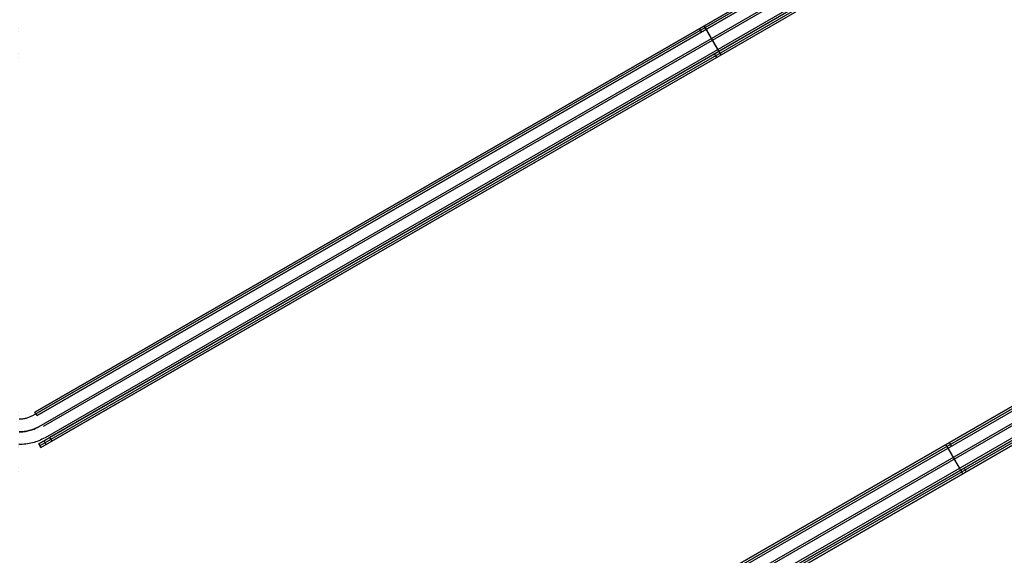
# Model space of a CAD drawing. Header units: millimetres. Extents: x -356 to 356, y -410 to 410.
# Tile 14 of 126: x 0 to 117, y -204 to -140. Entities that reach past the tile are written whole.
import ezdxf

# ---------------------------------------------------------------- set-up
doc = ezdxf.new("R2010")
doc.units = ezdxf.units.MM
doc.header["$MEASUREMENT"] = 0
doc.layers.add('1', color=7, linetype='Continuous')

msp = doc.modelspace()

# ---------------------------------------------------------------- linework, layer by layer
at = {"layer": '1', "color": 252, "extrusion": (0.117512, -0.066916, 0.990814)}
for points in [[(0.83, -455.33), (0.83, -73.76)], [(-0.17, -455.33), (-0.17, -73.76)], [(-0.17, -455.33), (-0.17, -73.76)], [(-1.17, -455.33), (-1.17, -73.76)]]:
    msp.add_lwpolyline(points, dxfattribs=at)
at = {"layer": '1', "color": 252}
for points in [[(161.24, -94.8), (1.59, -186.97)], [(1.89, -186.52), (159.51, -95.52)], [(1.89, -186.52), (159.51, -95.52)], [(159.51, -95.52), (1.89, -186.52)], [(159.63, -95.74), (2.01, -186.74)], [(159.76, -95.95), (2.14, -186.95)], [(2.14, -186.95), (159.76, -95.95)], [(159.76, -95.95), (2.14, -186.95)], [(161.99, -96.09), (2.34, -188.27)], [(161.99, -96.09), (2.34, -188.27)], [(162.55, -97.8), (2.34, -190.3)], [(2.34, -190.3), (162.55, -97.8)], [(162.68, -98.02), (2.46, -190.52)], [(160.51, -97.25), (2.89, -188.25)], [(160.51, -97.25), (2.89, -188.25)], [(162.74, -97.39), (3.09, -189.57)], [(2.59, -190.74), (162.8, -98.24)], [(2.59, -190.74), (162.8, -98.24)], [(161.26, -98.55), (3.64, -189.55)], [(161.51, -98.99), (3.89, -189.99)], [(218.59, -127.91), (1.59, -253.19)], [(2.95, -252.13), (217.72, -128.13)], [(2.95, -252.13), (217.72, -128.13)], [(217.72, -128.13), (2.95, -252.13)], [(217.85, -128.35), (3.07, -252.35)], [(219.34, -129.21), (2.34, -254.49)], [(219.34, -129.21), (2.34, -254.49)], [(217.97, -128.57), (3.2, -252.57)], [(217.97, -128.57), (3.2, -252.57)], [(217.97, -128.57), (3.2, -252.57)], [(220.09, -130.5), (3.09, -255.79)], [(220.77, -130.41), (3.4, -255.91)], [(3.4, -255.91), (220.77, -130.41)], [(220.9, -130.63), (3.52, -256.13)], [(218.72, -129.86), (3.95, -253.86)], [(218.72, -129.86), (3.95, -253.86)], [(3.65, -256.35), (221.02, -130.85)], [(3.65, -256.35), (221.02, -130.85)], [(219.47, -131.16), (4.7, -255.16)], [(219.72, -131.6), (4.95, -255.6)], [(80.95, -141.45), (80.7, -141.02)], [(82.45, -144.05), (82.7, -144.49)], [(2.14, -186.95), (1.89, -186.52)], [(2.14, -186.95), (1.89, -186.52)], [(1.59, -186.97), (1.5, -187.02), (1.41, -187.06), (1.32, -187.11), (1.22, -187.15), (1.13, -187.18), (1.03, -187.22), (0.94, -187.25), (0.84, -187.28), (0.74, -187.3), (0.64, -187.32), (0.54, -187.34), (0.44, -187.35), (0.34, -187.36), (0.24, -187.37), (0.14, -187.37), (0.04, -187.37)], [(2.34, -188.27), (2.2, -188.34), (2.07, -188.41), (1.93, -188.48), (1.79, -188.54), (1.65, -188.59), (1.51, -188.64), (1.36, -188.69), (1.22, -188.73), (1.07, -188.76), (0.92, -188.79), (0.77, -188.82), (0.62, -188.84), (0.47, -188.86), (0.32, -188.87), (0.16, -188.87), (0.01, -188.87)], [(2.34, -188.27), (2.2, -188.34), (2.07, -188.41), (1.93, -188.48), (1.79, -188.54), (1.65, -188.59), (1.51, -188.64), (1.36, -188.69), (1.22, -188.73), (1.07, -188.76), (0.92, -188.79), (0.77, -188.82), (0.62, -188.84), (0.47, -188.86), (0.32, -188.87), (0.16, -188.87), (0.01, -188.87)], [(3.09, -189.57), (2.91, -189.67), (2.73, -189.76), (2.55, -189.84), (2.36, -189.92), (2.17, -190), (1.98, -190.07), (1.79, -190.13), (1.59, -190.18), (1.39, -190.23), (1.2, -190.27), (1, -190.3), (0.8, -190.33), (0.59, -190.35), (0.39, -190.36), (0.19, -190.37), (-0.01, -190.37)], [(3.24, -190.36), (2.99, -189.93)], [(3.64, -189.55), (3.89, -189.99)], [(110.58, -190.57), (110.33, -190.13)], [(2.34, -190.3), (2.59, -190.74)], [(2.59, -190.74), (2.34, -190.3)], [(2.59, -190.74), (2.34, -190.3)], [(112.08, -193.16), (112.33, -193.6)]]:
    msp.add_lwpolyline(points, dxfattribs=at)
at = {"layer": '1', "color": 252, "extrusion": (0.866025, 0.5, 0)}
for points in [[(-166.48, -455), (-166.48, -454.93), (-166.47, -454.86), (-166.47, -454.79), (-166.46, -454.72), (-166.45, -454.66), (-166.43, -454.59), (-166.42, -454.52), (-166.4, -454.45), (-166.38, -454.39), (-166.36, -454.32), (-166.33, -454.26), (-166.31, -454.19), (-166.28, -454.13), (-166.25, -454.07), (-166.21, -454.01), (-166.18, -453.95), (-166.14, -453.89), (-166.1, -453.84), (-166.06, -453.78), (-166.02, -453.73), (-165.97, -453.67), (-165.93, -453.62), (-165.88, -453.57), (-165.83, -453.53), (-165.78, -453.48), (-165.72, -453.44), (-165.67, -453.39), (-165.61, -453.35), (-165.56, -453.32), (-165.5, -453.28), (-165.44, -453.25), (-165.38, -453.21), (-165.31, -453.18), (-165.25, -453.16), (-165.19, -453.13), (-165.12, -453.11), (-165.06, -453.09), (-164.99, -453.07), (-164.92, -453.05), (-164.85, -453.04), (-164.79, -453.02), (-164.72, -453.01), (-164.65, -453.01), (-164.58, -453), (-164.51, -453), (-164.44, -453), (-164.37, -453), (-164.3, -453.01), (-164.24, -453.01), (-164.17, -453.02), (-164.1, -453.04), (-164.03, -453.05), (-163.96, -453.07), (-163.9, -453.09), (-163.83, -453.11), (-163.77, -453.13), (-163.7, -453.16), (-163.64, -453.18), (-163.58, -453.21), (-163.52, -453.25), (-163.46, -453.28), (-163.4, -453.32), (-163.34, -453.35), (-163.28, -453.39), (-163.23, -453.44), (-163.18, -453.48), (-163.13, -453.53), (-163.08, -453.57), (-163.03, -453.62), (-162.98, -453.67), (-162.94, -453.73), (-162.89, -453.78), (-162.85, -453.84), (-162.81, -453.89), (-162.77, -453.95), (-162.74, -454.01), (-162.71, -454.07), (-162.68, -454.13), (-162.65, -454.19), (-162.62, -454.26), (-162.6, -454.32), (-162.57, -454.39), (-162.55, -454.45), (-162.54, -454.52), (-162.52, -454.59), (-162.51, -454.66), (-162.5, -454.72), (-162.49, -454.79), (-162.48, -454.86), (-162.48, -454.93), (-162.48, -455)], [(-165.71, -455), (-165.71, -454.95), (-165.71, -454.9), (-165.71, -454.84), (-165.7, -454.79), (-165.69, -454.74), (-165.68, -454.69), (-165.67, -454.64), (-165.66, -454.59), (-165.64, -454.54), (-165.62, -454.49), (-165.61, -454.44), (-165.59, -454.39), (-165.56, -454.35), (-165.54, -454.3), (-165.52, -454.25), (-165.49, -454.21), (-165.46, -454.17), (-165.43, -454.12), (-165.4, -454.08), (-165.37, -454.04), (-165.33, -454), (-165.3, -453.96), (-165.26, -453.93), (-165.22, -453.89), (-165.18, -453.86), (-165.14, -453.82), (-165.1, -453.79), (-165.06, -453.76), (-165.02, -453.73), (-164.97, -453.71), (-164.93, -453.68), (-164.88, -453.66), (-164.83, -453.63), (-164.79, -453.61), (-164.74, -453.59), (-164.69, -453.58), (-164.64, -453.56), (-164.59, -453.55), (-164.54, -453.54), (-164.49, -453.52), (-164.43, -453.52), (-164.38, -453.51), (-164.33, -453.5), (-164.28, -453.5), (-164.23, -453.5), (-164.18, -453.5), (-164.12, -453.5), (-164.07, -453.51), (-164.02, -453.51), (-163.97, -453.52), (-163.92, -453.53), (-163.87, -453.54), (-163.82, -453.55), (-163.77, -453.57), (-163.72, -453.59), (-163.67, -453.6), (-163.62, -453.62), (-163.57, -453.64), (-163.53, -453.67), (-163.48, -453.69), (-163.43, -453.72), (-163.39, -453.75), (-163.35, -453.78), (-163.31, -453.81), (-163.26, -453.84), (-163.22, -453.87), (-163.19, -453.91), (-163.15, -453.94), (-163.11, -453.98), (-163.08, -454.02), (-163.04, -454.06), (-163.01, -454.1), (-162.98, -454.14), (-162.95, -454.19), (-162.93, -454.23), (-162.9, -454.28), (-162.88, -454.32), (-162.85, -454.37), (-162.83, -454.42), (-162.81, -454.47), (-162.79, -454.51), (-162.78, -454.56), (-162.76, -454.61), (-162.75, -454.66), (-162.74, -454.72), (-162.73, -454.77), (-162.73, -454.82), (-162.72, -454.87), (-162.72, -454.92), (-162.71, -454.97), (-162.71, -455.03), (-162.72, -455.08), (-162.72, -455.13), (-162.73, -455.18), (-162.73, -455.23), (-162.74, -455.28), (-162.75, -455.34), (-162.76, -455.39), (-162.78, -455.44), (-162.79, -455.49), (-162.81, -455.53), (-162.83, -455.58), (-162.85, -455.63), (-162.88, -455.68), (-162.9, -455.72), (-162.93, -455.77), (-162.95, -455.81), (-162.98, -455.86), (-163.01, -455.9), (-163.04, -455.94), (-163.08, -455.98), (-163.11, -456.02), (-163.15, -456.06), (-163.19, -456.09), (-163.22, -456.13), (-163.26, -456.16), (-163.31, -456.19), (-163.35, -456.22), (-163.39, -456.25), (-163.43, -456.28), (-163.48, -456.31), (-163.53, -456.33), (-163.57, -456.36), (-163.62, -456.38), (-163.67, -456.4), (-163.72, -456.41), (-163.77, -456.43), (-163.82, -456.45), (-163.87, -456.46), (-163.92, -456.47), (-163.97, -456.48), (-164.02, -456.49), (-164.07, -456.49), (-164.12, -456.5), (-164.18, -456.5), (-164.23, -456.5), (-164.28, -456.5), (-164.33, -456.5), (-164.38, -456.49), (-164.43, -456.48), (-164.49, -456.48), (-164.54, -456.46), (-164.59, -456.45), (-164.64, -456.44), (-164.69, -456.42), (-164.74, -456.41), (-164.79, -456.39), (-164.83, -456.37), (-164.88, -456.34), (-164.93, -456.32), (-164.97, -456.29), (-165.02, -456.27), (-165.06, -456.24), (-165.1, -456.21), (-165.14, -456.18), (-165.18, -456.14), (-165.22, -456.11), (-165.26, -456.07), (-165.3, -456.04), (-165.33, -456), (-165.37, -455.96), (-165.4, -455.92), (-165.43, -455.88), (-165.46, -455.83), (-165.49, -455.79), (-165.52, -455.75), (-165.54, -455.7), (-165.56, -455.65), (-165.59, -455.61), (-165.61, -455.56), (-165.62, -455.51), (-165.64, -455.46), (-165.66, -455.41), (-165.67, -455.36), (-165.68, -455.31), (-165.69, -455.26), (-165.7, -455.21), (-165.71, -455.16), (-165.71, -455.1), (-165.71, -455.05), (-165.71, -455)], [(-165.98, -455), (-165.98, -454.95), (-165.97, -454.9), (-165.97, -454.84), (-165.96, -454.79), (-165.95, -454.74), (-165.94, -454.69), (-165.93, -454.64), (-165.92, -454.59), (-165.91, -454.54), (-165.89, -454.49), (-165.87, -454.44), (-165.85, -454.4), (-165.83, -454.35), (-165.81, -454.3), (-165.78, -454.26), (-165.75, -454.21), (-165.73, -454.17), (-165.7, -454.13), (-165.67, -454.09), (-165.63, -454.04), (-165.6, -454.01), (-165.56, -453.97), (-165.53, -453.93), (-165.49, -453.89), (-165.45, -453.86), (-165.41, -453.83), (-165.37, -453.8), (-165.33, -453.77), (-165.29, -453.74), (-165.24, -453.71), (-165.2, -453.68), (-165.15, -453.66), (-165.1, -453.64), (-165.06, -453.62), (-165.01, -453.6), (-164.96, -453.58), (-164.91, -453.56), (-164.86, -453.55), (-164.81, -453.54), (-164.76, -453.53), (-164.71, -453.52), (-164.66, -453.51), (-164.61, -453.51), (-164.55, -453.5), (-164.5, -453.5), (-164.45, -453.5), (-164.4, -453.5), (-164.35, -453.51), (-164.3, -453.51), (-164.24, -453.52), (-164.19, -453.53), (-164.14, -453.54), (-164.09, -453.55), (-164.04, -453.56), (-163.99, -453.58), (-163.95, -453.6), (-163.9, -453.62), (-163.85, -453.64), (-163.8, -453.66), (-163.76, -453.68), (-163.71, -453.71), (-163.67, -453.74), (-163.62, -453.77), (-163.58, -453.8), (-163.54, -453.83), (-163.5, -453.86), (-163.46, -453.89), (-163.43, -453.93), (-163.39, -453.97), (-163.35, -454.01), (-163.32, -454.04), (-163.29, -454.09), (-163.26, -454.13), (-163.23, -454.17), (-163.2, -454.21), (-163.17, -454.26), (-163.15, -454.3), (-163.13, -454.35), (-163.1, -454.4), (-163.08, -454.44), (-163.07, -454.49), (-163.05, -454.54), (-163.03, -454.59), (-163.02, -454.64), (-163.01, -454.69), (-163, -454.74), (-162.99, -454.79), (-162.99, -454.84), (-162.98, -454.9), (-162.98, -454.95), (-162.98, -455)], [(-162.48, -455), (-162.48, -454.96), (-162.48, -454.91), (-162.48, -454.87), (-162.49, -454.82), (-162.49, -454.77), (-162.5, -454.73), (-162.5, -454.68), (-162.51, -454.64), (-162.52, -454.59), (-162.53, -454.54), (-162.54, -454.5), (-162.55, -454.45), (-162.57, -454.4), (-162.58, -454.36), (-162.6, -454.31), (-162.62, -454.26), (-162.64, -454.22), (-162.66, -454.17), (-162.68, -454.13), (-162.7, -454.08), (-162.72, -454.04), (-162.75, -453.99), (-162.78, -453.95), (-162.8, -453.91), (-162.83, -453.86), (-162.86, -453.82), (-162.89, -453.78), (-162.92, -453.74), (-162.96, -453.7), (-162.99, -453.66), (-163.03, -453.62), (-163.06, -453.59), (-163.1, -453.55), (-163.14, -453.51), (-163.18, -453.48), (-163.22, -453.45), (-163.26, -453.42), (-163.3, -453.38), (-163.34, -453.35), (-163.38, -453.33), (-163.43, -453.3), (-163.47, -453.27), (-163.51, -453.25), (-163.56, -453.22), (-163.6, -453.2), (-163.65, -453.18), (-163.69, -453.16), (-163.74, -453.14), (-163.79, -453.12), (-163.83, -453.11), (-163.88, -453.09), (-163.93, -453.08), (-163.97, -453.06), (-164.02, -453.05), (-164.07, -453.04), (-164.11, -453.03), (-164.16, -453.03), (-164.21, -453.02), (-164.25, -453.01), (-164.3, -453.01), (-164.34, -453), (-164.39, -453), (-164.43, -453), (-164.48, -453), (-164.52, -453), (-164.57, -453), (-164.61, -453), (-164.66, -453.01), (-164.7, -453.01), (-164.75, -453.02), (-164.79, -453.03), (-164.84, -453.03), (-164.89, -453.04), (-164.93, -453.05), (-164.98, -453.06), (-165.03, -453.08), (-165.07, -453.09), (-165.12, -453.11), (-165.17, -453.12), (-165.21, -453.14), (-165.26, -453.16), (-165.31, -453.18), (-165.35, -453.2), (-165.4, -453.22), (-165.44, -453.25), (-165.48, -453.27), (-165.53, -453.3), (-165.57, -453.33), (-165.61, -453.35), (-165.66, -453.38), (-165.7, -453.42), (-165.74, -453.45), (-165.78, -453.48), (-165.82, -453.51), (-165.85, -453.55), (-165.89, -453.59), (-165.93, -453.62), (-165.96, -453.66), (-166, -453.7), (-166.03, -453.74), (-166.06, -453.78), (-166.09, -453.82), (-166.12, -453.86), (-166.15, -453.91), (-166.18, -453.95), (-166.2, -453.99), (-166.23, -454.04), (-166.25, -454.08), (-166.28, -454.13), (-166.3, -454.17), (-166.32, -454.22), (-166.34, -454.26), (-166.35, -454.31), (-166.37, -454.36), (-166.39, -454.4), (-166.4, -454.45), (-166.41, -454.5), (-166.42, -454.54), (-166.43, -454.59), (-166.44, -454.64), (-166.45, -454.68), (-166.46, -454.73), (-166.46, -454.77), (-166.47, -454.82), (-166.47, -454.87), (-166.48, -454.91), (-166.48, -454.96), (-166.48, -455)], [(-165.71, -455), (-165.71, -454.95), (-165.71, -454.9), (-165.71, -454.84), (-165.7, -454.79), (-165.69, -454.74), (-165.68, -454.69), (-165.67, -454.64), (-165.66, -454.59), (-165.64, -454.54), (-165.63, -454.49), (-165.61, -454.44), (-165.59, -454.4), (-165.57, -454.35), (-165.54, -454.3), (-165.52, -454.26), (-165.49, -454.21), (-165.46, -454.17), (-165.43, -454.13), (-165.4, -454.09), (-165.37, -454.04), (-165.34, -454.01), (-165.3, -453.97), (-165.27, -453.93), (-165.23, -453.89), (-165.19, -453.86), (-165.15, -453.83), (-165.11, -453.8), (-165.07, -453.77), (-165.02, -453.74), (-164.98, -453.71), (-164.93, -453.68), (-164.89, -453.66), (-164.84, -453.64), (-164.79, -453.62), (-164.75, -453.6), (-164.7, -453.58), (-164.65, -453.56), (-164.6, -453.55), (-164.55, -453.54), (-164.5, -453.53), (-164.45, -453.52), (-164.39, -453.51), (-164.34, -453.51), (-164.29, -453.5), (-164.24, -453.5), (-164.19, -453.5), (-164.14, -453.5), (-164.08, -453.51), (-164.03, -453.51), (-163.98, -453.52), (-163.93, -453.53), (-163.88, -453.54), (-163.83, -453.55), (-163.78, -453.56), (-163.73, -453.58), (-163.68, -453.6), (-163.63, -453.62), (-163.59, -453.64), (-163.54, -453.66), (-163.49, -453.68), (-163.45, -453.71), (-163.41, -453.74), (-163.36, -453.77), (-163.32, -453.8), (-163.28, -453.83), (-163.24, -453.86), (-163.2, -453.89), (-163.16, -453.93), (-163.13, -453.97), (-163.09, -454.01), (-163.06, -454.04), (-163.03, -454.09), (-162.99, -454.13), (-162.97, -454.17), (-162.94, -454.21), (-162.91, -454.26), (-162.89, -454.3), (-162.86, -454.35), (-162.84, -454.4), (-162.82, -454.44), (-162.8, -454.49), (-162.79, -454.54), (-162.77, -454.59), (-162.76, -454.64), (-162.75, -454.69), (-162.74, -454.74), (-162.73, -454.79), (-162.72, -454.84), (-162.72, -454.9), (-162.72, -454.95), (-162.71, -455)], [(-162.71, -455), (-162.72, -455.05), (-162.72, -455.1), (-162.72, -455.16), (-162.73, -455.21), (-162.74, -455.26), (-162.75, -455.31), (-162.76, -455.36), (-162.77, -455.41), (-162.79, -455.46), (-162.8, -455.51), (-162.82, -455.56), (-162.84, -455.6), (-162.86, -455.65), (-162.89, -455.7), (-162.91, -455.74), (-162.94, -455.79), (-162.97, -455.83), (-162.99, -455.87), (-163.03, -455.91), (-163.06, -455.96), (-163.09, -455.99), (-163.13, -456.03), (-163.16, -456.07), (-163.2, -456.11), (-163.24, -456.14), (-163.28, -456.17), (-163.32, -456.2), (-163.36, -456.23), (-163.41, -456.26), (-163.45, -456.29), (-163.49, -456.32), (-163.54, -456.34), (-163.59, -456.36), (-163.63, -456.38), (-163.68, -456.4), (-163.73, -456.42), (-163.78, -456.44), (-163.83, -456.45), (-163.88, -456.46), (-163.93, -456.47), (-163.98, -456.48), (-164.03, -456.49), (-164.08, -456.49), (-164.14, -456.5), (-164.19, -456.5), (-164.24, -456.5), (-164.29, -456.5), (-164.34, -456.49), (-164.39, -456.49), (-164.45, -456.48), (-164.5, -456.47), (-164.55, -456.46), (-164.6, -456.45), (-164.65, -456.44), (-164.7, -456.42), (-164.75, -456.4), (-164.79, -456.38), (-164.84, -456.36), (-164.89, -456.34), (-164.93, -456.32), (-164.98, -456.29), (-165.02, -456.26), (-165.07, -456.23), (-165.11, -456.2), (-165.15, -456.17), (-165.19, -456.14), (-165.23, -456.11), (-165.27, -456.07), (-165.3, -456.03), (-165.34, -455.99), (-165.37, -455.96), (-165.4, -455.91), (-165.43, -455.87), (-165.46, -455.83), (-165.49, -455.79), (-165.52, -455.74), (-165.54, -455.7), (-165.57, -455.65), (-165.59, -455.6), (-165.61, -455.56), (-165.63, -455.51), (-165.64, -455.46), (-165.66, -455.41), (-165.67, -455.36), (-165.68, -455.31), (-165.69, -455.26), (-165.7, -455.21), (-165.71, -455.16), (-165.71, -455.1), (-165.71, -455.05), (-165.71, -455)], [(-165.98, -455), (-165.98, -454.97), (-165.98, -454.93), (-165.97, -454.9), (-165.97, -454.87), (-165.97, -454.83), (-165.96, -454.8), (-165.96, -454.76), (-165.95, -454.73), (-165.95, -454.69), (-165.94, -454.66), (-165.93, -454.62), (-165.92, -454.59), (-165.91, -454.55), (-165.9, -454.52), (-165.88, -454.48), (-165.87, -454.45), (-165.86, -454.41), (-165.84, -454.38), (-165.83, -454.34), (-165.81, -454.31), (-165.79, -454.28), (-165.77, -454.24), (-165.75, -454.21), (-165.73, -454.18), (-165.71, -454.15), (-165.69, -454.12), (-165.67, -454.08), (-165.64, -454.05), (-165.62, -454.02), (-165.59, -454), (-165.56, -453.97), (-165.54, -453.94), (-165.51, -453.91), (-165.48, -453.89), (-165.45, -453.86), (-165.42, -453.84), (-165.39, -453.81), (-165.36, -453.79), (-165.33, -453.77), (-165.3, -453.74), (-165.27, -453.72), (-165.23, -453.7), (-165.2, -453.69), (-165.17, -453.67), (-165.13, -453.65), (-165.1, -453.63), (-165.06, -453.62), (-165.03, -453.61), (-164.99, -453.59), (-164.96, -453.58), (-164.92, -453.57), (-164.89, -453.56), (-164.85, -453.55), (-164.82, -453.54), (-164.78, -453.53), (-164.75, -453.53), (-164.72, -453.52), (-164.68, -453.51), (-164.65, -453.51), (-164.61, -453.51), (-164.58, -453.5), (-164.54, -453.5), (-164.51, -453.5), (-164.48, -453.5), (-164.44, -453.5), (-164.41, -453.5), (-164.38, -453.5), (-164.34, -453.51), (-164.31, -453.51), (-164.27, -453.51), (-164.24, -453.52), (-164.2, -453.53), (-164.17, -453.53), (-164.13, -453.54), (-164.1, -453.55), (-164.06, -453.56), (-164.03, -453.57), (-163.99, -453.58), (-163.96, -453.59), (-163.92, -453.61), (-163.89, -453.62), (-163.86, -453.63), (-163.82, -453.65), (-163.79, -453.67), (-163.75, -453.69), (-163.72, -453.7), (-163.69, -453.72), (-163.66, -453.74), (-163.62, -453.77), (-163.59, -453.79), (-163.56, -453.81), (-163.53, -453.84), (-163.5, -453.86), (-163.47, -453.89), (-163.44, -453.91), (-163.42, -453.94), (-163.39, -453.97), (-163.36, -454), (-163.34, -454.02), (-163.31, -454.05), (-163.29, -454.08), (-163.27, -454.12), (-163.24, -454.15), (-163.22, -454.18), (-163.2, -454.21), (-163.18, -454.24), (-163.16, -454.28), (-163.14, -454.31), (-163.13, -454.34), (-163.11, -454.38), (-163.1, -454.41), (-163.08, -454.45), (-163.07, -454.48), (-163.06, -454.52), (-163.05, -454.55), (-163.03, -454.59), (-163.03, -454.62), (-163.02, -454.66), (-163.01, -454.69), (-163, -454.73), (-163, -454.76), (-162.99, -454.8), (-162.99, -454.83), (-162.98, -454.87), (-162.98, -454.9), (-162.98, -454.93), (-162.98, -454.97), (-162.98, -455)], [(-223.83, -430), (-223.83, -429.93), (-223.82, -429.86), (-223.82, -429.79), (-223.81, -429.72), (-223.8, -429.66), (-223.78, -429.59), (-223.77, -429.52), (-223.75, -429.45), (-223.73, -429.39), (-223.71, -429.32), (-223.68, -429.26), (-223.66, -429.19), (-223.63, -429.13), (-223.6, -429.07), (-223.56, -429.01), (-223.53, -428.95), (-223.49, -428.89), (-223.45, -428.84), (-223.41, -428.78), (-223.37, -428.73), (-223.32, -428.67), (-223.28, -428.62), (-223.23, -428.57), (-223.18, -428.53), (-223.13, -428.48), (-223.07, -428.44), (-223.02, -428.39), (-222.96, -428.35), (-222.91, -428.32), (-222.85, -428.28), (-222.79, -428.25), (-222.73, -428.21), (-222.66, -428.18), (-222.6, -428.16), (-222.54, -428.13), (-222.47, -428.11), (-222.41, -428.09), (-222.34, -428.07), (-222.27, -428.05), (-222.2, -428.04), (-222.14, -428.02), (-222.07, -428.01), (-222, -428.01), (-221.93, -428), (-221.86, -428), (-221.79, -428), (-221.72, -428), (-221.65, -428.01), (-221.59, -428.01), (-221.52, -428.02), (-221.45, -428.04), (-221.38, -428.05), (-221.31, -428.07), (-221.25, -428.09), (-221.18, -428.11), (-221.12, -428.13), (-221.05, -428.16), (-220.99, -428.18), (-220.93, -428.21), (-220.87, -428.25), (-220.81, -428.28), (-220.75, -428.32), (-220.69, -428.35), (-220.63, -428.39), (-220.58, -428.44), (-220.53, -428.48), (-220.48, -428.53), (-220.43, -428.57), (-220.38, -428.62), (-220.33, -428.67), (-220.29, -428.73), (-220.24, -428.78), (-220.2, -428.84), (-220.16, -428.89), (-220.12, -428.95), (-220.09, -429.01), (-220.06, -429.07), (-220.03, -429.13), (-220, -429.19), (-219.97, -429.26), (-219.95, -429.32), (-219.92, -429.39), (-219.9, -429.45), (-219.89, -429.52), (-219.87, -429.59), (-219.86, -429.66), (-219.85, -429.72), (-219.84, -429.79), (-219.83, -429.86), (-219.83, -429.93), (-219.83, -430)], [(-223.06, -430), (-223.06, -429.95), (-223.06, -429.9), (-223.06, -429.84), (-223.05, -429.79), (-223.04, -429.74), (-223.03, -429.69), (-223.02, -429.64), (-223.01, -429.59), (-222.99, -429.54), (-222.97, -429.49), (-222.96, -429.44), (-222.94, -429.39), (-222.91, -429.35), (-222.89, -429.3), (-222.87, -429.25), (-222.84, -429.21), (-222.81, -429.17), (-222.78, -429.12), (-222.75, -429.08), (-222.72, -429.04), (-222.68, -429), (-222.65, -428.96), (-222.61, -428.93), (-222.57, -428.89), (-222.53, -428.86), (-222.49, -428.82), (-222.45, -428.79), (-222.41, -428.76), (-222.37, -428.73), (-222.32, -428.71), (-222.28, -428.68), (-222.23, -428.66), (-222.18, -428.63), (-222.14, -428.61), (-222.09, -428.59), (-222.04, -428.58), (-221.99, -428.56), (-221.94, -428.55), (-221.89, -428.54), (-221.84, -428.52), (-221.78, -428.52), (-221.73, -428.51), (-221.68, -428.5), (-221.63, -428.5), (-221.58, -428.5), (-221.53, -428.5), (-221.47, -428.5), (-221.42, -428.51), (-221.37, -428.51), (-221.32, -428.52), (-221.27, -428.53), (-221.22, -428.54), (-221.17, -428.55), (-221.12, -428.57), (-221.07, -428.59), (-221.02, -428.6), (-220.97, -428.62), (-220.92, -428.64), (-220.88, -428.67), (-220.83, -428.69), (-220.78, -428.72), (-220.74, -428.75), (-220.7, -428.78), (-220.66, -428.81), (-220.61, -428.84), (-220.57, -428.87), (-220.54, -428.91), (-220.5, -428.94), (-220.46, -428.98), (-220.43, -429.02), (-220.39, -429.06), (-220.36, -429.1), (-220.33, -429.14), (-220.3, -429.19), (-220.28, -429.23), (-220.25, -429.28), (-220.23, -429.32), (-220.2, -429.37), (-220.18, -429.42), (-220.16, -429.47), (-220.14, -429.51), (-220.13, -429.56), (-220.11, -429.61), (-220.1, -429.66), (-220.09, -429.72), (-220.08, -429.77), (-220.08, -429.82), (-220.07, -429.87), (-220.07, -429.92), (-220.06, -429.97), (-220.06, -430.03), (-220.07, -430.08), (-220.07, -430.13), (-220.08, -430.18), (-220.08, -430.23), (-220.09, -430.28), (-220.1, -430.34), (-220.11, -430.39), (-220.13, -430.44), (-220.14, -430.49), (-220.16, -430.53), (-220.18, -430.58), (-220.2, -430.63), (-220.23, -430.68), (-220.25, -430.72), (-220.28, -430.77), (-220.3, -430.81), (-220.33, -430.86), (-220.36, -430.9), (-220.39, -430.94), (-220.43, -430.98), (-220.46, -431.02), (-220.5, -431.06), (-220.54, -431.09), (-220.57, -431.13), (-220.61, -431.16), (-220.66, -431.19), (-220.7, -431.22), (-220.74, -431.25), (-220.78, -431.28), (-220.83, -431.31), (-220.88, -431.33), (-220.92, -431.36), (-220.97, -431.38), (-221.02, -431.4), (-221.07, -431.41), (-221.12, -431.43), (-221.17, -431.45), (-221.22, -431.46), (-221.27, -431.47), (-221.32, -431.48), (-221.37, -431.49), (-221.42, -431.49), (-221.47, -431.5), (-221.53, -431.5), (-221.58, -431.5), (-221.63, -431.5), (-221.68, -431.5), (-221.73, -431.49), (-221.78, -431.48), (-221.84, -431.48), (-221.89, -431.46), (-221.94, -431.45), (-221.99, -431.44), (-222.04, -431.42), (-222.09, -431.41), (-222.14, -431.39), (-222.18, -431.37), (-222.23, -431.34), (-222.28, -431.32), (-222.32, -431.29), (-222.37, -431.27), (-222.41, -431.24), (-222.45, -431.21), (-222.49, -431.18), (-222.53, -431.14), (-222.57, -431.11), (-222.61, -431.07), (-222.65, -431.04), (-222.68, -431), (-222.72, -430.96), (-222.75, -430.92), (-222.78, -430.88), (-222.81, -430.83), (-222.84, -430.79), (-222.87, -430.75), (-222.89, -430.7), (-222.91, -430.65), (-222.94, -430.61), (-222.96, -430.56), (-222.97, -430.51), (-222.99, -430.46), (-223.01, -430.41), (-223.02, -430.36), (-223.03, -430.31), (-223.04, -430.26), (-223.05, -430.21), (-223.06, -430.16), (-223.06, -430.1), (-223.06, -430.05), (-223.06, -430)], [(-223.33, -430), (-223.33, -429.95), (-223.32, -429.9), (-223.32, -429.84), (-223.31, -429.79), (-223.3, -429.74), (-223.29, -429.69), (-223.28, -429.64), (-223.27, -429.59), (-223.26, -429.54), (-223.24, -429.49), (-223.22, -429.44), (-223.2, -429.4), (-223.18, -429.35), (-223.16, -429.3), (-223.13, -429.26), (-223.1, -429.21), (-223.08, -429.17), (-223.05, -429.13), (-223.02, -429.09), (-222.98, -429.04), (-222.95, -429.01), (-222.91, -428.97), (-222.88, -428.93), (-222.84, -428.89), (-222.8, -428.86), (-222.76, -428.83), (-222.72, -428.8), (-222.68, -428.77), (-222.64, -428.74), (-222.59, -428.71), (-222.55, -428.68), (-222.5, -428.66), (-222.45, -428.64), (-222.41, -428.62), (-222.36, -428.6), (-222.31, -428.58), (-222.26, -428.56), (-222.21, -428.55), (-222.16, -428.54), (-222.11, -428.53), (-222.06, -428.52), (-222.01, -428.51), (-221.96, -428.51), (-221.9, -428.5), (-221.85, -428.5), (-221.8, -428.5), (-221.75, -428.5), (-221.7, -428.51), (-221.65, -428.51), (-221.59, -428.52), (-221.54, -428.53), (-221.49, -428.54), (-221.44, -428.55), (-221.39, -428.56), (-221.34, -428.58), (-221.3, -428.6), (-221.25, -428.62), (-221.2, -428.64), (-221.15, -428.66), (-221.11, -428.68), (-221.06, -428.71), (-221.02, -428.74), (-220.97, -428.77), (-220.93, -428.8), (-220.89, -428.83), (-220.85, -428.86), (-220.81, -428.89), (-220.78, -428.93), (-220.74, -428.97), (-220.7, -429.01), (-220.67, -429.04), (-220.64, -429.09), (-220.61, -429.13), (-220.58, -429.17), (-220.55, -429.21), (-220.52, -429.26), (-220.5, -429.3), (-220.48, -429.35), (-220.45, -429.4), (-220.43, -429.44), (-220.42, -429.49), (-220.4, -429.54), (-220.38, -429.59), (-220.37, -429.64), (-220.36, -429.69), (-220.35, -429.74), (-220.34, -429.79), (-220.34, -429.84), (-220.33, -429.9), (-220.33, -429.95), (-220.33, -430)]]:
    msp.add_lwpolyline(points, dxfattribs=at)
at = {"layer": '1', "color": 252, "extrusion": (1, 0, 0)}
for points in [[(-141.02, -460), (-141.02, -455)], [(-141.45, -460), (-141.45, -455)], [(-144.05, -528.5), (-144.05, -455)], [(-144.49, -528.5), (-144.49, -455)], [(-186.52, -460), (-186.52, -455)], [(-186.95, -455), (-186.95, -460)], [(-188.25, -453.5), (-188.25, -453)], [(-190.13, -435), (-190.13, -430)], [(-190.3, -528.5), (-190.3, -456.5)], [(-190.52, -528.5), (-190.52, -456.5)], [(-190.74, -456.5), (-190.74, -528.5)], [(-190.57, -435), (-190.57, -430)], [(-193.16, -503.5), (-193.16, -430)], [(-193.6, -503.5), (-193.6, -430)]]:
    msp.add_lwpolyline(points, dxfattribs=at)
at = {"layer": '1', "color": 80}
msp.add_lwpolyline([(0.01, -188.87), (0.16, -188.87), (0.32, -188.87), (0.47, -188.86), (0.62, -188.84), (0.77, -188.82), (0.92, -188.79), (1.07, -188.76), (1.22, -188.73), (1.36, -188.69), (1.51, -188.64), (1.65, -188.59), (1.79, -188.54), (1.93, -188.48), (2.07, -188.41), (2.2, -188.34), (2.34, -188.27)], dxfattribs=at)
at = {"layer": '1', "color": 252, "extrusion": (-0.231455, 0.935414, -0.267261)}
for points in [[(42, -487.86), (43.44, -489.42)], [(43.37, -489.48), (41.93, -487.92)], [(41.86, -487.99), (43.3, -489.54)]]:
    msp.add_lwpolyline(points, dxfattribs=at)

doc.saveas('drawing.dxf')
